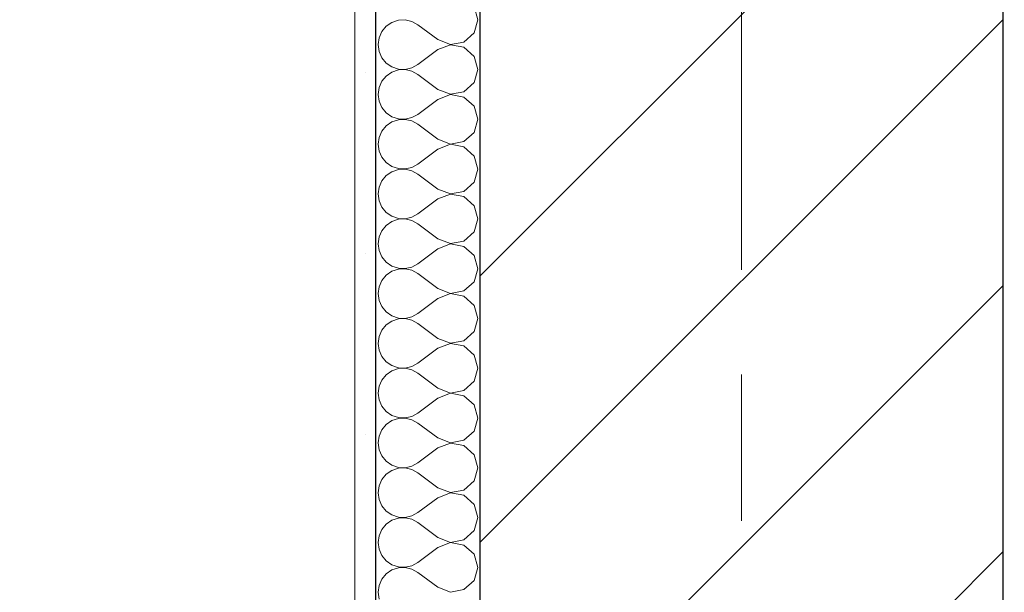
# Model space of a CAD drawing. Header units: millimetres. Extents: x 53458 to 260960, y -123310 to -87533.
# Tile 9 of 256: x 64760 to 65231, y -118071 to -117798. Entities that reach past the tile are written whole.
import ezdxf
from ezdxf.enums import TextEntityAlignment as Align

# ---------------------------------------------------------------- set-up
doc = ezdxf.new("R2010")
doc.units = ezdxf.units.MM
doc.header["$MEASUREMENT"] = 0
doc.linetypes.add('Przerywana podwójnie', pattern=[295, 125, -50, 70, -50])
for name, color, linetype in [('Nowe_A-Balkony', 7, 'Continuous'), ('Nowe_A-Osi', 7, 'Continuous'), ('Nowe_A-Wymiary-Zewnętrzne', 7, 'Continuous'), ('Nowe_A-Ściany-Wewnętrzne', 7, 'Continuous')]:
    doc.layers.add(name, color=color, linetype=linetype)
for name, color, linetype, lineweight in [('Nowe_A-Balkony_Nr_pióra__89', 7, 'Continuous', 13), ('Nowe_A-Osi_Nr_pióra__20', 1, 'Continuous', 13), ('Nowe_A-Osi_Nr_pióra__6', 5, 'Continuous', 13), ('Nowe_A-Wymiary-Zewnętrzne_Nr_pióra__46', 5, 'Continuous', 15), ('Nowe_A-Ściany-Wewnętrzne_Nr_pióra__174', 7, 'Continuous', 5), ('Nowe_A-Ściany-Wewnętrzne_Nr_pióra__27', 7, 'Continuous', 25), ('Nowe_A-Ściany-Wewnętrzne_Nr_pióra__47', 7, 'Continuous', 15)]:
    doc.layers.add(name, color=color, linetype=linetype, lineweight=lineweight)
doc.layers.add('Nowe_A-Wymiary-Zewnętrzne_Nr_pióra__45', color=7, linetype='Continuous', lineweight=15, true_color=0x40a5ff)
doc.layers.add('Nowe_A-Wymiary-Zewnętrzne_Nr_pióra__85', color=7, linetype='Continuous', lineweight=13, true_color=0x80c2ff)
doc.styles.add('STYL_AUTOMATYCZNY_1', font='arial.ttf')
doc.styles.add('STYL_AUTOMATYCZNY_2', font='arial.ttf')
doc.dimstyles.new('STYL_AUTOMATYCZNY__1', dxfattribs={"dimtxt": 125, "dimasz": 47.5, "dimexe": 0.18, "dimexo": 20, "dimgap": 0, "dimtad": 1, "dimtih": 1, "dimtoh": 1, "dimdec": 1, "dimlfac": 0.1, "dimzin": 0, "dimdsep": 46, "dimtxsty": 'STYL_AUTOMATYCZNY_2', "dimblk": 'ARROWHEAD_11', "dimblk1": 'ARROWHEAD_11', "dimblk2": 'ARROWHEAD_11', "dimcen": 0.09, "dimclrd": 256, "dimclre": 256, "dimclrt": 5, "dimadec": 1, "dimazin": 0, "dimtfac": 1, "dimtdec": 4, "dimtmove": 0, "dimatfit": 3, "dimfxl": 0, "dimtolj": 1, "dimtzin": 0, "dimarcsym": 0})
doc.dimstyles.new('STYL_AUTOMATYCZNY__2', dxfattribs={"dimtxt": 125, "dimasz": 47.5, "dimexe": 0.18, "dimexo": 20, "dimgap": 0, "dimtad": 1, "dimdec": 1, "dimlfac": 0.1, "dimzin": 0, "dimdsep": 46, "dimtxsty": 'STYL_AUTOMATYCZNY_2', "dimblk": 'ARROWHEAD_11', "dimblk1": 'ARROWHEAD_11', "dimblk2": 'ARROWHEAD_11', "dimcen": 0.09, "dimclrd": 256, "dimclre": 256, "dimclrt": 5, "dimadec": 1, "dimazin": 0, "dimtfac": 1, "dimtdec": 4, "dimtmove": 0, "dimatfit": 3, "dimfxl": 0, "dimtolj": 1, "dimtzin": 0, "dimarcsym": 0})

# ---------------------------------------------------------------- blocks, each defined once
blk = doc.blocks.new('Strop_2', base_point=(91030.07, -117167.6))
at = {"layer": 'Nowe_A-Balkony_Nr_pióra__89', "color": 7, "linetype": 'Continuous', "lineweight": 13, "flags": 128}
blk.add_lwpolyline([(91030.07, -117167.6), (91030.07, -118877.6), (64980.07, -118877.6), (64980.07, -117167.6)], close=True, dxfattribs=at)
blk = doc.blocks.new('*X257')
at = {"layer": 'Nowe_A-Ściany-Wewnętrzne_Nr_pióra__174', "color": 7, "linetype": 'Continuous', "lineweight": 5}
for p, q in [((64978.88, -117797.62), (64977.1, -117791.36)), ((64940.96, -117797.83), (64937.84, -117798.88)), ((64944.24, -117797.67), (64940.96, -117797.83)), ((64947.44, -117798.41), (64944.24, -117797.67)), ((64950.31, -117800), (64947.44, -117798.41)), ((64977.1, -117803.88), (64978.88, -117797.62)), ((64933.04, -117803.27), (64931.72, -117806.27)), ((64935.14, -117800.74), (64933.04, -117803.27)), ((64937.84, -117798.88), (64935.14, -117800.74)), ((64959.83, -117807.14), (64950.31, -117800)), ((64931.72, -117806.27), (64931.26, -117809.52)), ((64959.83, -117807.14), (64965.91, -117809.48)), ((64972.3, -117808.27), (64977.1, -117803.88)), ((64931.26, -117809.52), (64931.72, -117812.78)), ((64931.72, -117812.78), (64933.04, -117815.78)), ((64959.83, -117811.9), (64950.31, -117819.05)), ((64965.91, -117809.57), (64959.83, -117811.9)), ((64965.91, -117809.48), (64972.3, -117808.27)), ((64972.3, -117810.78), (64965.91, -117809.57)), ((64977.1, -117815.17), (64972.3, -117810.78)), ((64933.04, -117815.78), (64935.14, -117818.31)), ((64978.88, -117821.43), (64977.1, -117815.17)), ((64935.14, -117818.31), (64937.84, -117820.17)), ((64937.84, -117820.17), (64940.96, -117821.22)), ((64940.96, -117821.64), (64937.84, -117822.69)), ((64940.96, -117821.22), (64944.24, -117821.38)), ((64944.24, -117821.48), (64940.96, -117821.64)), ((64944.24, -117821.38), (64947.44, -117820.64)), ((64947.44, -117822.22), (64944.24, -117821.48)), ((64947.44, -117820.64), (64950.31, -117819.05)), ((64950.31, -117823.81), (64947.44, -117822.22)), ((64977.1, -117827.69), (64978.88, -117821.43)), ((64935.14, -117824.55), (64933.04, -117827.07)), ((64937.84, -117822.69), (64935.14, -117824.55)), ((64959.83, -117830.95), (64950.31, -117823.81)), ((64931.72, -117830.08), (64931.26, -117833.33)), ((64933.04, -117827.07), (64931.72, -117830.08)), ((64959.83, -117830.95), (64965.91, -117833.29)), ((64972.3, -117832.08), (64977.1, -117827.69)), ((64931.26, -117833.33), (64931.72, -117836.59)), ((64959.83, -117835.71), (64950.31, -117842.86)), ((64965.91, -117833.38), (64959.83, -117835.71)), ((64965.91, -117833.29), (64972.3, -117832.08)), ((64972.3, -117834.59), (64965.91, -117833.38)), ((64977.1, -117838.98), (64972.3, -117834.59)), ((64931.72, -117836.59), (64933.04, -117839.59)), ((64933.04, -117839.59), (64935.14, -117842.12)), ((64978.88, -117845.24), (64977.1, -117838.98)), ((64935.14, -117842.12), (64937.84, -117843.98)), ((64937.84, -117843.98), (64940.96, -117845.03)), ((64940.96, -117845.45), (64937.84, -117846.49)), ((64940.96, -117845.03), (64944.24, -117845.19)), ((64944.24, -117845.29), (64940.96, -117845.45)), ((64944.24, -117845.19), (64947.44, -117844.45)), ((64947.44, -117846.03), (64944.24, -117845.29)), ((64947.44, -117844.45), (64950.31, -117842.86)), ((64977.1, -117851.5), (64978.88, -117845.24)), ((64935.14, -117848.36), (64933.04, -117850.88)), ((64937.84, -117846.49), (64935.14, -117848.36)), ((64950.31, -117847.62), (64947.44, -117846.03)), ((64959.83, -117854.76), (64950.31, -117847.62)), ((64931.72, -117853.89), (64931.26, -117857.14)), ((64933.04, -117850.88), (64931.72, -117853.89)), ((64959.83, -117854.76), (64965.91, -117857.09)), ((64972.3, -117855.89), (64977.1, -117851.5)), ((64931.26, -117857.14), (64931.72, -117860.4)), ((64959.83, -117859.52), (64950.31, -117866.67)), ((64965.91, -117857.19), (64959.83, -117859.52)), ((64965.91, -117857.09), (64972.3, -117855.89)), ((64972.3, -117858.4), (64965.91, -117857.19)), ((64977.1, -117862.79), (64972.3, -117858.4)), ((64931.72, -117860.4), (64933.04, -117863.4)), ((64933.04, -117863.4), (64935.14, -117865.93)), ((64978.88, -117869.05), (64977.1, -117862.79)), ((64935.14, -117865.93), (64937.84, -117867.79)), ((64937.84, -117867.79), (64940.96, -117868.84)), ((64940.96, -117869.25), (64937.84, -117870.3)), ((64940.96, -117868.84), (64944.24, -117869)), ((64944.24, -117869.1), (64940.96, -117869.25)), ((64944.24, -117869), (64947.44, -117868.26)), ((64947.44, -117869.84), (64944.24, -117869.1)), ((64947.44, -117868.26), (64950.31, -117866.67)), ((64977.1, -117875.31), (64978.88, -117869.05)), ((64935.14, -117872.16), (64933.04, -117874.69)), ((64937.84, -117870.3), (64935.14, -117872.16)), ((64950.31, -117871.43), (64947.44, -117869.84)), ((64959.83, -117878.57), (64950.31, -117871.43)), ((64931.72, -117877.7), (64931.26, -117880.95)), ((64933.04, -117874.69), (64931.72, -117877.7)), ((64959.83, -117878.57), (64965.91, -117880.9)), ((64972.3, -117879.7), (64977.1, -117875.31)), ((64931.26, -117880.95), (64931.72, -117884.21)), ((64959.83, -117883.33), (64950.31, -117890.48)), ((64965.91, -117881), (64959.83, -117883.33)), ((64965.91, -117880.9), (64972.3, -117879.7)), ((64972.3, -117882.21), (64965.91, -117881)), ((64977.1, -117886.6), (64972.3, -117882.21)), ((64931.72, -117884.21), (64933.04, -117887.21)), ((64933.04, -117887.21), (64935.14, -117889.74)), ((64978.88, -117892.86), (64977.1, -117886.6)), ((64935.14, -117889.74), (64937.84, -117891.6)), ((64937.84, -117891.6), (64940.96, -117892.65)), ((64940.96, -117892.65), (64944.24, -117892.81)), ((64944.24, -117892.81), (64947.44, -117892.07)), ((64947.44, -117892.07), (64950.31, -117890.48)), ((64935.14, -117895.97), (64933.04, -117898.5)), ((64937.84, -117894.11), (64935.14, -117895.97)), ((64940.96, -117893.06), (64937.84, -117894.11)), ((64944.24, -117892.91), (64940.96, -117893.06)), ((64947.44, -117893.65), (64944.24, -117892.91)), ((64950.31, -117895.24), (64947.44, -117893.65)), ((64959.83, -117902.38), (64950.31, -117895.24)), ((64977.1, -117899.12), (64978.88, -117892.86)), ((64931.72, -117901.51), (64931.26, -117904.76)), ((64933.04, -117898.5), (64931.72, -117901.51)), ((64972.3, -117903.51), (64977.1, -117899.12)), ((64931.26, -117904.76), (64931.72, -117908.02)), ((64959.83, -117902.38), (64965.91, -117904.71)), ((64965.91, -117904.81), (64959.83, -117907.14)), ((64965.91, -117904.71), (64972.3, -117903.51)), ((64972.3, -117906.02), (64965.91, -117904.81)), ((64977.1, -117910.41), (64972.3, -117906.02)), ((64931.72, -117908.02), (64933.04, -117911.02)), ((64933.04, -117911.02), (64935.14, -117913.55)), ((64959.83, -117907.14), (64950.31, -117914.29)), ((64978.88, -117916.67), (64977.1, -117910.41)), ((64935.14, -117913.55), (64937.84, -117915.41)), ((64937.84, -117915.41), (64940.96, -117916.46)), ((64944.24, -117916.62), (64947.44, -117915.88)), ((64947.44, -117915.88), (64950.31, -117914.29)), ((64935.14, -117919.78), (64933.04, -117922.31)), ((64937.84, -117917.92), (64935.14, -117919.78)), ((64940.96, -117916.87), (64937.84, -117917.92)), ((64940.96, -117916.46), (64944.24, -117916.62)), ((64944.24, -117916.71), (64940.96, -117916.87)), ((64947.44, -117917.46), (64944.24, -117916.71)), ((64950.31, -117919.05), (64947.44, -117917.46)), ((64959.83, -117926.19), (64950.31, -117919.05)), ((64977.1, -117922.93), (64978.88, -117916.67)), ((64931.72, -117925.32), (64931.26, -117928.57)), ((64933.04, -117922.31), (64931.72, -117925.32)), ((64972.3, -117927.31), (64977.1, -117922.93)), ((64931.26, -117928.57), (64931.72, -117931.82)), ((64959.83, -117926.19), (64965.91, -117928.52)), ((64965.91, -117928.62), (64959.83, -117930.95)), ((64965.91, -117928.52), (64972.3, -117927.31)), ((64972.3, -117929.83), (64965.91, -117928.62)), ((64977.1, -117934.22), (64972.3, -117929.83)), ((64931.72, -117931.82), (64933.04, -117934.83)), ((64933.04, -117934.83), (64935.14, -117937.36)), ((64959.83, -117930.95), (64950.31, -117938.1)), ((64978.88, -117940.48), (64977.1, -117934.22)), ((64935.14, -117937.36), (64937.84, -117939.22)), ((64937.84, -117939.22), (64940.96, -117940.27)), ((64944.24, -117940.43), (64947.44, -117939.68)), ((64947.44, -117939.68), (64950.31, -117938.1)), ((64935.14, -117943.59), (64933.04, -117946.12)), ((64937.84, -117941.73), (64935.14, -117943.59)), ((64940.96, -117940.68), (64937.84, -117941.73)), ((64940.96, -117940.27), (64944.24, -117940.43)), ((64944.24, -117940.52), (64940.96, -117940.68)), ((64947.44, -117941.27), (64944.24, -117940.52)), ((64950.31, -117942.86), (64947.44, -117941.27)), ((64959.83, -117950), (64950.31, -117942.86)), ((64977.1, -117946.73), (64978.88, -117940.48)), ((64931.72, -117949.13), (64931.26, -117952.38)), ((64933.04, -117946.12), (64931.72, -117949.13)), ((64972.3, -117951.12), (64977.1, -117946.73)), ((64931.26, -117952.38), (64931.72, -117955.63)), ((64959.83, -117950), (64965.91, -117952.33)), ((64965.91, -117952.43), (64959.83, -117954.76)), ((64965.91, -117952.33), (64972.3, -117951.12)), ((64972.3, -117953.64), (64965.91, -117952.43)), ((64977.1, -117958.03), (64972.3, -117953.64)), ((64931.72, -117955.63), (64933.04, -117958.64)), ((64933.04, -117958.64), (64935.14, -117961.17)), ((64959.83, -117954.76), (64950.31, -117961.9)), ((64978.88, -117964.29), (64977.1, -117958.03)), ((64935.14, -117961.17), (64937.84, -117963.03)), ((64937.84, -117963.03), (64940.96, -117964.08)), ((64947.44, -117963.49), (64950.31, -117961.9)), ((64935.14, -117967.4), (64933.04, -117969.93)), ((64937.84, -117965.54), (64935.14, -117967.4)), ((64940.96, -117964.49), (64937.84, -117965.54)), ((64940.96, -117964.08), (64944.24, -117964.24)), ((64944.24, -117964.33), (64940.96, -117964.49)), ((64944.24, -117964.24), (64947.44, -117963.49)), ((64947.44, -117965.08), (64944.24, -117964.33)), ((64950.31, -117966.67), (64947.44, -117965.08)), ((64959.83, -117973.81), (64950.31, -117966.67)), ((64977.1, -117970.54), (64978.88, -117964.29)), ((64933.04, -117969.93), (64931.72, -117972.94)), ((64972.3, -117974.93), (64977.1, -117970.54)), ((64931.72, -117972.94), (64931.26, -117976.19)), ((64931.26, -117976.19), (64931.72, -117979.44)), ((64959.83, -117973.81), (64965.91, -117976.14)), ((64965.91, -117976.24), (64959.83, -117978.57)), ((64965.91, -117976.14), (64972.3, -117974.93)), ((64972.3, -117977.45), (64965.91, -117976.24)), ((64977.1, -117981.84), (64972.3, -117977.45)), ((64931.72, -117979.44), (64933.04, -117982.45)), ((64959.83, -117978.57), (64950.31, -117985.71)), ((64978.88, -117988.1), (64977.1, -117981.84)), ((64933.04, -117982.45), (64935.14, -117984.98)), ((64935.14, -117984.98), (64937.84, -117986.84)), ((64937.84, -117986.84), (64940.96, -117987.89)), ((64947.44, -117987.3), (64950.31, -117985.71)), ((64935.14, -117991.21), (64933.04, -117993.74)), ((64937.84, -117989.35), (64935.14, -117991.21)), ((64940.96, -117988.3), (64937.84, -117989.35)), ((64940.96, -117987.89), (64944.24, -117988.05)), ((64944.24, -117988.14), (64940.96, -117988.3)), ((64944.24, -117988.05), (64947.44, -117987.3)), ((64947.44, -117988.89), (64944.24, -117988.14)), ((64950.31, -117990.48), (64947.44, -117988.89)), ((64959.83, -117997.62), (64950.31, -117990.48)), ((64977.1, -117994.35), (64978.88, -117988.1)), ((64933.04, -117993.74), (64931.72, -117996.75)), ((64972.3, -117998.74), (64977.1, -117994.35)), ((64931.72, -117996.75), (64931.26, -118000)), ((64931.26, -118000), (64931.72, -118003.25)), ((64959.83, -117997.62), (64965.91, -117999.95)), ((64965.91, -118000.05), (64959.83, -118002.38)), ((64965.91, -117999.95), (64972.3, -117998.74)), ((64972.3, -118001.26), (64965.91, -118000.05)), ((64931.72, -118003.25), (64933.04, -118006.26)), ((64959.83, -118002.38), (64950.31, -118009.52)), ((64977.1, -118005.65), (64972.3, -118001.26)), ((64978.88, -118011.9), (64977.1, -118005.65)), ((64933.04, -118006.26), (64935.14, -118008.79)), ((64935.14, -118008.79), (64937.84, -118010.65)), ((64947.44, -118011.11), (64950.31, -118009.52)), ((64935.14, -118015.02), (64933.04, -118017.55)), ((64937.84, -118013.16), (64935.14, -118015.02)), ((64937.84, -118010.65), (64940.96, -118011.7)), ((64940.96, -118012.11), (64937.84, -118013.16)), ((64940.96, -118011.7), (64944.24, -118011.86)), ((64944.24, -118011.95), (64940.96, -118012.11)), ((64944.24, -118011.86), (64947.44, -118011.11)), ((64947.44, -118012.7), (64944.24, -118011.95)), ((64950.31, -118014.29), (64947.44, -118012.7)), ((64959.83, -118021.43), (64950.31, -118014.29)), ((64977.1, -118018.16), (64978.88, -118011.9)), ((64933.04, -118017.55), (64931.72, -118020.56)), ((64972.3, -118022.55), (64977.1, -118018.16)), ((64931.72, -118020.56), (64931.26, -118023.81)), ((64931.26, -118023.81), (64931.72, -118027.06)), ((64959.83, -118021.43), (64965.91, -118023.76)), ((64965.91, -118023.86), (64959.83, -118026.19)), ((64965.91, -118023.76), (64972.3, -118022.55)), ((64972.3, -118025.07), (64965.91, -118023.86)), ((64931.72, -118027.06), (64933.04, -118030.07)), ((64959.83, -118026.19), (64950.31, -118033.33)), ((64977.1, -118029.46), (64972.3, -118025.07)), ((64933.04, -118030.07), (64935.14, -118032.6)), ((64935.14, -118032.6), (64937.84, -118034.46)), ((64947.44, -118034.92), (64950.31, -118033.33)), ((64978.88, -118035.71), (64977.1, -118029.46)), ((64937.84, -118036.97), (64935.14, -118038.83)), ((64937.84, -118034.46), (64940.96, -118035.51)), ((64940.96, -118035.92), (64937.84, -118036.97)), ((64940.96, -118035.51), (64944.24, -118035.67)), ((64944.24, -118035.76), (64940.96, -118035.92)), ((64944.24, -118035.67), (64947.44, -118034.92)), ((64947.44, -118036.51), (64944.24, -118035.76)), ((64950.31, -118038.1), (64947.44, -118036.51)), ((64959.83, -118045.24), (64950.31, -118038.1)), ((64977.1, -118041.97), (64978.88, -118035.71)), ((64933.04, -118041.36), (64931.72, -118044.37)), ((64935.14, -118038.83), (64933.04, -118041.36)), ((64972.3, -118046.36), (64977.1, -118041.97)), ((64931.72, -118044.37), (64931.26, -118047.62)), ((64931.26, -118047.62), (64931.72, -118050.87)), ((64959.83, -118045.24), (64965.91, -118047.57)), ((64965.91, -118047.67), (64959.83, -118050)), ((64965.91, -118047.57), (64972.3, -118046.36)), ((64972.3, -118048.88), (64965.91, -118047.67)), ((64931.72, -118050.87), (64933.04, -118053.88)), ((64959.83, -118050), (64950.31, -118057.14)), ((64977.1, -118053.27), (64972.3, -118048.88)), ((64933.04, -118053.88), (64935.14, -118056.41)), ((64935.14, -118056.41), (64937.84, -118058.27)), ((64947.44, -118058.73), (64950.31, -118057.14)), ((64978.88, -118059.52), (64977.1, -118053.27)), ((64937.84, -118060.78), (64935.14, -118062.64)), ((64937.84, -118058.27), (64940.96, -118059.32)), ((64940.96, -118059.73), (64937.84, -118060.78)), ((64940.96, -118059.32), (64944.24, -118059.48)), ((64944.24, -118059.57), (64940.96, -118059.73)), ((64944.24, -118059.48), (64947.44, -118058.73)), ((64947.44, -118060.32), (64944.24, -118059.57)), ((64950.31, -118061.9), (64947.44, -118060.32)), ((64959.83, -118069.05), (64950.31, -118061.9)), ((64977.1, -118065.78), (64978.88, -118059.52)), ((64933.04, -118065.17), (64931.72, -118068.18)), ((64935.14, -118062.64), (64933.04, -118065.17)), ((64972.3, -118070.17), (64977.1, -118065.78)), ((64931.72, -118068.18), (64931.26, -118071.43)), ((64931.26, -118071.43), (64931.72, -118074.68)), ((64959.83, -118069.05), (64965.91, -118071.38)), ((64965.91, -118071.38), (64972.3, -118070.17))]:
    blk.add_line(p, q, dxfattribs=at)
blk = doc.blocks.new('Ściana_53', base_point=(65105.07, -117042.6))
at = {"layer": 'Nowe_A-Ściany-Wewnętrzne', "linetype": 'Continuous', "lineweight": 0, "true_color": 0x000000}
h = blk.add_hatch(dxfattribs=at)
h.set_pattern_fill('Tynk', color=18, style=0, pattern_type=2)
h.set_pattern_definition([(0, (0, 0), (0, 86.60254), [0, -50]), (0, (25, 43.3), (0, 86.60254), [0, -50])])
h.paths.add_polyline_path([(64930.07, -118877.6), (64930.07, -117377.6), (64920.07, -117377.6), (64920.07, -118877.6)])
h = blk.add_hatch(dxfattribs=at)
h.set_pattern_fill('Bloczki_ceramiczne', color=18, style=0, pattern_type=2)
h.set_pattern_definition([(45, (0, 0), (-63.63961, 63.63961), [])])
h.paths.add_polyline_path([(65230.07, -118877.6), (65230.07, -117377.6), (64980.07, -117377.6), (64980.07, -118877.6)])
at = {"layer": 'Nowe_A-Ściany-Wewnętrzne_Nr_pióra__27', "color": 7, "linetype": 'Continuous', "lineweight": 25}
for p, q in [((64930.07, -118877.6), (64930.07, -117377.6)), ((64980.07, -118877.6), (64980.07, -117377.6)), ((65230.07, -118877.6), (65230.07, -117377.6))]:
    blk.add_line(p, q, dxfattribs=at)
at = {"layer": 'Nowe_A-Ściany-Wewnętrzne_Nr_pióra__47', "color": 7, "linetype": 'Continuous', "lineweight": 15, "flags": 128}
blk.add_lwpolyline([(64920.07, -117377.6), (64920.07, -118877.6)], dxfattribs=at)
at = {"layer": 'Nowe_A-Ściany-Wewnętrzne', "color": 7, "lineweight": 25}
blk.add_blockref('*X257', (0, 0), dxfattribs=at)
blk = doc.blocks.new('Standardowy znacznik osi')
at = {"layer": 'Nowe_A-Osi_Nr_pióra__20', "color": 1, "linetype": 'Przerywana podwójnie', "lineweight": 13}
blk.add_line((23209.82, 0), (24209.82, 0), dxfattribs=at)
at = {"layer": 'Nowe_A-Osi_Nr_pióra__6', "color": 5, "lineweight": 13, "style": 'STYL_AUTOMATYCZNY_1'}
blk.add_attdef('AC_MarkerText_1', text='', height=400, rotation=90, dxfattribs=at).set_placement((-666.43, -91.43), align=Align.TOP_CENTER)
blk = doc.blocks.new('*D570')
at = {"layer": 'Nowe_A-Wymiary-Zewnętrzne_Nr_pióra__45', "linetype": 'Continuous', "lineweight": 15, "true_color": 0x40a5ff}
for points in [[(63078.58, -117377.6), (63079.53, -117382.38), (63082.24, -117386.44), (63086.3, -117389.15), (63091.08, -117390.1), (63095.87, -117389.15), (63099.92, -117386.44), (63102.63, -117382.38), (63103.58, -117377.6), (63102.63, -117372.81), (63099.92, -117368.76), (63095.87, -117366.05), (63091.08, -117365.1), (63086.3, -117366.05), (63082.24, -117368.76), (63079.53, -117372.81)], [(63078.58, -118877.6), (63079.53, -118882.38), (63082.24, -118886.44), (63086.3, -118889.15), (63091.08, -118890.1), (63095.87, -118889.15), (63099.92, -118886.44), (63102.63, -118882.38), (63103.58, -118877.6), (63102.63, -118872.81), (63099.92, -118868.76), (63095.87, -118866.05), (63091.08, -118865.1), (63086.3, -118866.05), (63082.24, -118868.76), (63079.53, -118872.81)]]:
    blk.add_hatch(color=161, dxfattribs=at).paths.add_polyline_path(points)
at = {"layer": 'Nowe_A-Wymiary-Zewnętrzne_Nr_pióra__45', "color": 161, "linetype": 'Continuous', "lineweight": 15, "true_color": 0x40a5ff}
for centre in [(63091.08, -117377.6), (63091.08, -118877.6)]:
    blk.add_circle(centre, 12.5, dxfattribs=at)
at = {"layer": 'Nowe_A-Wymiary-Zewnętrzne_Nr_pióra__85', "color": 151, "linetype": 'Continuous', "lineweight": 13, "true_color": 0x80c2ff}
for p, q in [((63078.58, -117377.6), (63044.21, -117377.6)), ((63137.96, -117377.6), (63103.58, -117377.6)), ((63091.08, -118865.1), (63091.08, -117390.1)), ((63078.58, -118877.6), (63044.21, -118877.6)), ((63137.96, -118877.6), (63103.58, -118877.6)), ((63091.08, -118902.6), (63091.08, -118890.1))]:
    blk.add_line(p, q, dxfattribs=at)
at = {"layer": 'Nowe_A-Wymiary-Zewnętrzne_Nr_pióra__46', "color": 5, "lineweight": 15, "char_height": 125, "attachment_point": 7, "rotation": 90, "style": 'STYL_AUTOMATYCZNY_2'}
for s, insert in [('\\A1;{\\pql;\\fArial|b0|i0|c238|p0;\\W1.000000;33,5}', (63066.08, -117723.75)), ('\\A1;{\\pql;\\fArial|b0|i0|c238|p0;\\W1.000000;150,0}', (63066.08, -118508.92))]:
    blk.add_mtext(s, dxfattribs=dict(at, insert=insert))
blk = doc.blocks.new('ARROWHEAD_11')
at = {"color": 0, "linetype": 'Continuous', "lineweight": 0}
blk.add_line((0, 0), (-1, 0), dxfattribs=at)
at = {"color": 0, "linetype": 'Continuous', "lineweight": 0, "const_width": 0.25, "flags": 128}
blk.add_lwpolyline([(-0.125, 0, 1), (0.125, 0, 1)], format="xyb", close=True, dxfattribs=at)
blk = doc.blocks.new('*D627')
at = {"layer": 'Nowe_A-Wymiary-Zewnętrzne_Nr_pióra__45', "linetype": 'Continuous', "lineweight": 15, "true_color": 0x40a5ff}
for points in [[(93176.56, -117377.6), (93177.51, -117382.38), (93180.22, -117386.44), (93184.28, -117389.15), (93189.06, -117390.1), (93193.84, -117389.15), (93197.9, -117386.44), (93200.61, -117382.38), (93201.56, -117377.6), (93200.61, -117372.81), (93197.9, -117368.76), (93193.84, -117366.05), (93189.06, -117365.1), (93184.28, -117366.05), (93180.22, -117368.76), (93177.51, -117372.81)], [(93176.56, -118877.6), (93177.51, -118882.38), (93180.22, -118886.44), (93184.28, -118889.15), (93189.06, -118890.1), (93193.84, -118889.15), (93197.9, -118886.44), (93200.61, -118882.38), (93201.56, -118877.6), (93200.61, -118872.81), (93197.9, -118868.76), (93193.84, -118866.05), (93189.06, -118865.1), (93184.28, -118866.05), (93180.22, -118868.76), (93177.51, -118872.81)]]:
    blk.add_hatch(color=161, dxfattribs=at).paths.add_polyline_path(points)
at = {"layer": 'Nowe_A-Wymiary-Zewnętrzne_Nr_pióra__45', "color": 161, "linetype": 'Continuous', "lineweight": 15, "true_color": 0x40a5ff}
for centre in [(93189.06, -117377.6), (93189.06, -118877.6)]:
    blk.add_circle(centre, 12.5, dxfattribs=at)
at = {"layer": 'Nowe_A-Wymiary-Zewnętrzne_Nr_pióra__85', "color": 151, "linetype": 'Continuous', "lineweight": 13, "true_color": 0x80c2ff}
for p, q in [((93176.56, -117377.6), (93142.19, -117377.6)), ((93235.94, -117377.6), (93201.56, -117377.6)), ((93189.06, -118865.1), (93189.06, -117390.1)), ((93176.56, -118877.6), (93142.19, -118877.6)), ((93235.94, -118877.6), (93201.56, -118877.6)), ((93189.06, -118902.6), (93189.06, -118890.1))]:
    blk.add_line(p, q, dxfattribs=at)
at = {"layer": 'Nowe_A-Wymiary-Zewnętrzne_Nr_pióra__46', "color": 5, "lineweight": 15, "char_height": 125, "attachment_point": 7, "rotation": 90, "style": 'STYL_AUTOMATYCZNY_2'}
for s, insert in [('\\A1;{\\pql;\\fArial|b0|i0|c238|p0;\\W1.000000;33,5}', (93164.06, -117723.75)), ('\\A1;{\\pql;\\fArial|b0|i0|c238|p0;\\W1.000000;150,0}', (93164.06, -118508.92))]:
    blk.add_mtext(s, dxfattribs=dict(at, insert=insert))
blk = doc.blocks.new('*D650')
at = {"layer": 'Nowe_A-Wymiary-Zewnętrzne_Nr_pióra__45', "linetype": 'Continuous', "lineweight": 15, "true_color": 0x40a5ff}
for points in [[(64757.57, -120280.83), (64758.52, -120285.62), (64761.23, -120289.67), (64765.29, -120292.38), (64770.07, -120293.33), (64774.86, -120292.38), (64778.91, -120289.67), (64781.62, -120285.62), (64782.57, -120280.83), (64781.62, -120276.05), (64778.91, -120271.99), (64774.86, -120269.29), (64770.07, -120268.33), (64765.29, -120269.29), (64761.23, -120271.99), (64758.52, -120276.05)], [(65092.57, -120280.83), (65093.52, -120285.62), (65096.23, -120289.67), (65100.29, -120292.38), (65105.07, -120293.33), (65109.86, -120292.38), (65113.91, -120289.67), (65116.62, -120285.62), (65117.57, -120280.83), (65116.62, -120276.05), (65113.91, -120271.99), (65109.86, -120269.29), (65105.07, -120268.33), (65100.29, -120269.29), (65096.23, -120271.99), (65093.52, -120276.05)]]:
    blk.add_hatch(color=161, dxfattribs=at).paths.add_polyline_path(points)
at = {"layer": 'Nowe_A-Wymiary-Zewnętrzne_Nr_pióra__45', "color": 161, "linetype": 'Continuous', "lineweight": 15, "true_color": 0x40a5ff}
for centre in [(64770.07, -120280.83), (65105.07, -120280.83)]:
    blk.add_circle(centre, 12.5, dxfattribs=at)
at = {"layer": 'Nowe_A-Wymiary-Zewnętrzne_Nr_pióra__85', "color": 151, "linetype": 'Continuous', "lineweight": 13, "true_color": 0x80c2ff}
for p, q in [((64770.07, -120268.33), (64770.07, -120233.96)), ((65105.07, -120268.33), (65105.07, -120233.96)), ((64745.07, -120280.83), (64757.57, -120280.83)), ((64782.57, -120280.83), (65092.57, -120280.83)), ((64770.07, -120327.71), (64770.07, -120293.33)), ((65105.07, -120327.71), (65105.07, -120293.33))]:
    blk.add_line(p, q, dxfattribs=at)
at = {"layer": 'Nowe_A-Wymiary-Zewnętrzne_Nr_pióra__46', "color": 5, "lineweight": 15, "insert": (64423.92, -120255.83), "char_height": 125, "attachment_point": 7, "style": 'STYL_AUTOMATYCZNY_2'}
blk.add_mtext('\\A1;{\\pql;\\fArial|b0|i0|c238|p0;\\W1.000000;33,5}', dxfattribs=at)
blk = doc.blocks.new('*D651')
at = {"layer": 'Nowe_A-Wymiary-Zewnętrzne_Nr_pióra__45', "linetype": 'Continuous', "lineweight": 15, "true_color": 0x40a5ff}
for points in [[(65092.57, -120280.83), (65093.52, -120285.62), (65096.23, -120289.67), (65100.29, -120292.38), (65105.07, -120293.33), (65109.86, -120292.38), (65113.91, -120289.67), (65116.62, -120285.62), (65117.57, -120280.83), (65116.62, -120276.05), (65113.91, -120271.99), (65109.86, -120269.29), (65105.07, -120268.33), (65100.29, -120269.29), (65096.23, -120271.99), (65093.52, -120276.05)], [(70492.57, -120280.83), (70493.52, -120285.62), (70496.23, -120289.67), (70500.29, -120292.38), (70505.07, -120293.33), (70509.86, -120292.38), (70513.91, -120289.67), (70516.62, -120285.62), (70517.57, -120280.83), (70516.62, -120276.05), (70513.91, -120271.99), (70509.86, -120269.29), (70505.07, -120268.33), (70500.29, -120269.29), (70496.23, -120271.99), (70493.52, -120276.05)]]:
    blk.add_hatch(color=161, dxfattribs=at).paths.add_polyline_path(points)
at = {"layer": 'Nowe_A-Wymiary-Zewnętrzne_Nr_pióra__45', "color": 161, "linetype": 'Continuous', "lineweight": 15, "true_color": 0x40a5ff}
for centre in [(65105.07, -120280.83), (70505.07, -120280.83)]:
    blk.add_circle(centre, 12.5, dxfattribs=at)
at = {"layer": 'Nowe_A-Wymiary-Zewnętrzne_Nr_pióra__85', "color": 151, "linetype": 'Continuous', "lineweight": 13, "true_color": 0x80c2ff}
for p, q in [((65105.07, -120268.33), (65105.07, -120233.96)), ((70505.07, -120268.33), (70505.07, -120233.96)), ((65117.57, -120280.83), (70492.57, -120280.83)), ((65105.07, -120327.71), (65105.07, -120293.33)), ((70505.07, -120327.71), (70505.07, -120293.33))]:
    blk.add_line(p, q, dxfattribs=at)
at = {"layer": 'Nowe_A-Wymiary-Zewnętrzne_Nr_pióra__46', "color": 5, "lineweight": 15, "insert": (67590.58, -120255.83), "char_height": 125, "attachment_point": 7, "style": 'STYL_AUTOMATYCZNY_2'}
blk.add_mtext('\\A1;{\\pql;\\fArial|b0|i0|c238|p0;\\W1.000000;540,0}', dxfattribs=at)
blk = doc.blocks.new('*D658')
at = {"layer": 'Nowe_A-Wymiary-Zewnętrzne_Nr_pióra__45', "linetype": 'Continuous', "lineweight": 15, "true_color": 0x40a5ff}
for points in [[(64757.57, -120980.08), (64758.52, -120984.86), (64761.23, -120988.91), (64765.29, -120991.62), (64770.07, -120992.58), (64774.86, -120991.62), (64778.91, -120988.91), (64781.62, -120984.86), (64782.57, -120980.08), (64781.62, -120975.29), (64778.91, -120971.24), (64774.86, -120968.53), (64770.07, -120967.58), (64765.29, -120968.53), (64761.23, -120971.24), (64758.52, -120975.29)], [(91227.57, -120980.08), (91228.52, -120984.86), (91231.23, -120988.91), (91235.29, -120991.62), (91240.07, -120992.58), (91244.86, -120991.62), (91248.91, -120988.91), (91251.62, -120984.86), (91252.57, -120980.08), (91251.62, -120975.29), (91248.91, -120971.24), (91244.86, -120968.53), (91240.07, -120967.58), (91235.29, -120968.53), (91231.23, -120971.24), (91228.52, -120975.29)]]:
    blk.add_hatch(color=161, dxfattribs=at).paths.add_polyline_path(points)
at = {"layer": 'Nowe_A-Wymiary-Zewnętrzne_Nr_pióra__45', "color": 161, "linetype": 'Continuous', "lineweight": 15, "true_color": 0x40a5ff}
for centre in [(64770.07, -120980.08), (91240.07, -120980.08)]:
    blk.add_circle(centre, 12.5, dxfattribs=at)
at = {"layer": 'Nowe_A-Wymiary-Zewnętrzne_Nr_pióra__85', "color": 151, "linetype": 'Continuous', "lineweight": 13, "true_color": 0x80c2ff}
for p, q in [((64770.07, -120967.58), (64770.07, -120933.2)), ((91240.07, -120967.58), (91240.07, -120933.2)), ((64745.07, -120980.08), (64757.57, -120980.08)), ((64782.57, -120980.08), (91227.57, -120980.08)), ((91252.57, -120980.08), (91265.07, -120980.08)), ((64770.07, -121026.95), (64770.07, -120992.58)), ((91240.07, -121026.95), (91240.07, -120992.58))]:
    blk.add_line(p, q, dxfattribs=at)
at = {"layer": 'Nowe_A-Wymiary-Zewnętrzne_Nr_pióra__46', "color": 5, "lineweight": 15, "insert": (77719.09, -120955.08), "char_height": 125, "attachment_point": 7, "style": 'STYL_AUTOMATYCZNY_2'}
blk.add_mtext('\\A1;{\\pql;\\fArial|b0|i0|c238|p0;\\W1.000000;2\xa0647,0}', dxfattribs=at)
blk = doc.blocks.new('*D659')
at = {"layer": 'Nowe_A-Wymiary-Zewnętrzne_Nr_pióra__45', "linetype": 'Continuous', "lineweight": 15, "true_color": 0x40a5ff}
for points in [[(64757.57, -120747), (64758.52, -120751.78), (64761.23, -120755.83), (64765.29, -120758.54), (64770.07, -120759.5), (64774.86, -120758.54), (64778.91, -120755.83), (64781.62, -120751.78), (64782.57, -120747), (64781.62, -120742.21), (64778.91, -120738.16), (64774.86, -120735.45), (64770.07, -120734.5), (64765.29, -120735.45), (64761.23, -120738.16), (64758.52, -120742.21)], [(64907.57, -120747), (64908.52, -120751.78), (64911.23, -120755.83), (64915.29, -120758.54), (64920.07, -120759.5), (64924.86, -120758.54), (64928.91, -120755.83), (64931.62, -120751.78), (64932.57, -120747), (64931.62, -120742.21), (64928.91, -120738.16), (64924.86, -120735.45), (64920.07, -120734.5), (64915.29, -120735.45), (64911.23, -120738.16), (64908.52, -120742.21)]]:
    blk.add_hatch(color=161, dxfattribs=at).paths.add_polyline_path(points)
at = {"layer": 'Nowe_A-Wymiary-Zewnętrzne_Nr_pióra__45', "color": 161, "linetype": 'Continuous', "lineweight": 15, "true_color": 0x40a5ff}
for centre in [(64770.07, -120747), (64920.07, -120747)]:
    blk.add_circle(centre, 12.5, dxfattribs=at)
at = {"layer": 'Nowe_A-Wymiary-Zewnętrzne_Nr_pióra__85', "color": 151, "linetype": 'Continuous', "lineweight": 13, "true_color": 0x80c2ff}
for p, q in [((64770.07, -120734.5), (64770.07, -120700.12)), ((64920.07, -120734.5), (64920.07, -120700.12)), ((64745.07, -120747), (64757.57, -120747)), ((64782.57, -120747), (64907.57, -120747)), ((64770.07, -120793.87), (64770.07, -120759.5)), ((64920.07, -120793.87), (64920.07, -120759.5))]:
    blk.add_line(p, q, dxfattribs=at)
at = {"layer": 'Nowe_A-Wymiary-Zewnętrzne_Nr_pióra__46', "color": 5, "lineweight": 15, "insert": (64423.92, -120722), "char_height": 125, "attachment_point": 7, "style": 'STYL_AUTOMATYCZNY_2'}
blk.add_mtext('\\A1;{\\pql;\\fArial|b0|i0|c238|p0;\\W1.000000;15,0}', dxfattribs=at)
blk = doc.blocks.new('*D660')
at = {"layer": 'Nowe_A-Wymiary-Zewnętrzne_Nr_pióra__45', "linetype": 'Continuous', "lineweight": 15, "true_color": 0x40a5ff}
for points in [[(64907.57, -120747), (64908.52, -120751.78), (64911.23, -120755.83), (64915.29, -120758.54), (64920.07, -120759.5), (64924.86, -120758.54), (64928.91, -120755.83), (64931.62, -120751.78), (64932.57, -120747), (64931.62, -120742.21), (64928.91, -120738.16), (64924.86, -120735.45), (64920.07, -120734.5), (64915.29, -120735.45), (64911.23, -120738.16), (64908.52, -120742.21)], [(65277.57, -120747), (65278.52, -120751.78), (65281.23, -120755.83), (65285.29, -120758.54), (65290.07, -120759.5), (65294.86, -120758.54), (65298.91, -120755.83), (65301.62, -120751.78), (65302.57, -120747), (65301.62, -120742.21), (65298.91, -120738.16), (65294.86, -120735.45), (65290.07, -120734.5), (65285.29, -120735.45), (65281.23, -120738.16), (65278.52, -120742.21)]]:
    blk.add_hatch(color=161, dxfattribs=at).paths.add_polyline_path(points)
at = {"layer": 'Nowe_A-Wymiary-Zewnętrzne_Nr_pióra__45', "color": 161, "linetype": 'Continuous', "lineweight": 15, "true_color": 0x40a5ff}
for centre in [(64920.07, -120747), (65290.07, -120747)]:
    blk.add_circle(centre, 12.5, dxfattribs=at)
at = {"layer": 'Nowe_A-Wymiary-Zewnętrzne_Nr_pióra__85', "color": 151, "linetype": 'Continuous', "lineweight": 13, "true_color": 0x80c2ff}
for p, q in [((64920.07, -120734.5), (64920.07, -120700.12)), ((65290.07, -120734.5), (65290.07, -120700.12)), ((64932.57, -120747), (65277.57, -120747)), ((64920.07, -120793.87), (64920.07, -120759.5)), ((65290.07, -120793.87), (65290.07, -120759.5))]:
    blk.add_line(p, q, dxfattribs=at)
at = {"layer": 'Nowe_A-Wymiary-Zewnętrzne_Nr_pióra__46', "color": 5, "lineweight": 15, "insert": (64938.25, -120722), "char_height": 125, "attachment_point": 7, "style": 'STYL_AUTOMATYCZNY_2'}
blk.add_mtext('\\A1;{\\pql;\\fArial|b0|i0|c238|p0;\\W1.000000;37,0}', dxfattribs=at)
blk = doc.blocks.new('*D680')
at = {"layer": 'Nowe_A-Wymiary-Zewnętrzne_Nr_pióra__45', "linetype": 'Continuous', "lineweight": 15, "true_color": 0x40a5ff}
for points in [[(64757.57, -120513.91), (64758.52, -120518.7), (64761.23, -120522.75), (64765.29, -120525.46), (64770.07, -120526.41), (64774.86, -120525.46), (64778.91, -120522.75), (64781.62, -120518.7), (64782.57, -120513.91), (64781.62, -120509.13), (64778.91, -120505.08), (64774.86, -120502.37), (64770.07, -120501.41), (64765.29, -120502.37), (64761.23, -120505.08), (64758.52, -120509.13)], [(65227.57, -120513.91), (65228.52, -120518.7), (65231.23, -120522.75), (65235.29, -120525.46), (65240.07, -120526.41), (65244.86, -120525.46), (65248.91, -120522.75), (65251.62, -120518.7), (65252.57, -120513.91), (65251.62, -120509.13), (65248.91, -120505.08), (65244.86, -120502.37), (65240.07, -120501.41), (65235.29, -120502.37), (65231.23, -120505.08), (65228.52, -120509.13)]]:
    blk.add_hatch(color=161, dxfattribs=at).paths.add_polyline_path(points)
at = {"layer": 'Nowe_A-Wymiary-Zewnętrzne_Nr_pióra__45', "color": 161, "linetype": 'Continuous', "lineweight": 15, "true_color": 0x40a5ff}
for centre in [(64770.07, -120513.91), (65240.07, -120513.91)]:
    blk.add_circle(centre, 12.5, dxfattribs=at)
at = {"layer": 'Nowe_A-Wymiary-Zewnętrzne_Nr_pióra__85', "color": 151, "linetype": 'Continuous', "lineweight": 13, "true_color": 0x80c2ff}
for p, q in [((64770.07, -120501.41), (64770.07, -120467.04)), ((65240.07, -120501.41), (65240.07, -120467.04)), ((64745.07, -120513.91), (64757.57, -120513.91)), ((64782.57, -120513.91), (65227.57, -120513.91)), ((64770.07, -120560.79), (64770.07, -120526.41)), ((65240.07, -120560.79), (65240.07, -120526.41))]:
    blk.add_line(p, q, dxfattribs=at)
at = {"layer": 'Nowe_A-Wymiary-Zewnętrzne_Nr_pióra__46', "color": 5, "lineweight": 15, "insert": (64838.25, -120488.91), "char_height": 125, "attachment_point": 7, "style": 'STYL_AUTOMATYCZNY_2'}
blk.add_mtext('\\A1;{\\pql;\\fArial|b0|i0|c238|p0;\\W1.000000;47,0}', dxfattribs=at)
blk = doc.blocks.new('*D681')
at = {"layer": 'Nowe_A-Wymiary-Zewnętrzne_Nr_pióra__45', "linetype": 'Continuous', "lineweight": 15, "true_color": 0x40a5ff}
for points in [[(65227.57, -120513.91), (65228.52, -120518.7), (65231.23, -120522.75), (65235.29, -120525.46), (65240.07, -120526.41), (65244.86, -120525.46), (65248.91, -120522.75), (65251.62, -120518.7), (65252.57, -120513.91), (65251.62, -120509.13), (65248.91, -120505.08), (65244.86, -120502.37), (65240.07, -120501.41), (65235.29, -120502.37), (65231.23, -120505.08), (65228.52, -120509.13)], [(71857.57, -120513.91), (71858.52, -120518.7), (71861.23, -120522.75), (71865.29, -120525.46), (71870.07, -120526.41), (71874.86, -120525.46), (71878.91, -120522.75), (71881.62, -120518.7), (71882.57, -120513.91), (71881.62, -120509.13), (71878.91, -120505.08), (71874.86, -120502.37), (71870.07, -120501.41), (71865.29, -120502.37), (71861.23, -120505.08), (71858.52, -120509.13)]]:
    blk.add_hatch(color=161, dxfattribs=at).paths.add_polyline_path(points)
at = {"layer": 'Nowe_A-Wymiary-Zewnętrzne_Nr_pióra__45', "color": 161, "linetype": 'Continuous', "lineweight": 15, "true_color": 0x40a5ff}
for centre in [(65240.07, -120513.91), (71870.07, -120513.91)]:
    blk.add_circle(centre, 12.5, dxfattribs=at)
at = {"layer": 'Nowe_A-Wymiary-Zewnętrzne_Nr_pióra__85', "color": 151, "linetype": 'Continuous', "lineweight": 13, "true_color": 0x80c2ff}
for p, q in [((65240.07, -120501.41), (65240.07, -120467.04)), ((71870.07, -120501.41), (71870.07, -120467.04)), ((65252.57, -120513.91), (71857.57, -120513.91)), ((65240.07, -120560.79), (65240.07, -120526.41)), ((71870.07, -120560.79), (71870.07, -120526.41))]:
    blk.add_line(p, q, dxfattribs=at)
at = {"layer": 'Nowe_A-Wymiary-Zewnętrzne_Nr_pióra__46', "color": 5, "lineweight": 15, "char_height": 125, "attachment_point": 7, "style": 'STYL_AUTOMATYCZNY_2'}
for s, insert in [('\\A1;{\\pql;\\fArial|b0|i0|c238|p0;\\W1.000000;663,0}', (68173.75, -120488.91)), ('\\A1;{\\pql;\\fArial|b0|i0|c238|p0;\\W1.000000;27,0}', (71523.92, -120488.91))]:
    blk.add_mtext(s, dxfattribs=dict(at, insert=insert))

msp = doc.modelspace()

# ---------------------------------------------------------------- block references
at = {"layer": 'Nowe_A-Balkony', "color": 7, "linetype": 'Continuous', "lineweight": 13}
msp.add_blockref('Strop_2', (91030.07, -117167.6), dxfattribs=at)
at = {"layer": 'Nowe_A-Osi', "color": 8, "linetype": 'Continuous', "lineweight": 13, "xscale": -1, "zscale": 1000, "rotation": 90}
msp.add_blockref('Standardowy znacznik osi', (65105.07, -94582.48), dxfattribs=at)
at = {"layer": 'Nowe_A-Ściany-Wewnętrzne', "color": 7, "lineweight": 25}
msp.add_blockref('Ściana_53', (65105.07, -117042.6), dxfattribs=at)

# ---------------------------------------------------------------- dimensions: what is measured, and where the dimension line sits
at = {"layer": 'Nowe_A-Wymiary-Zewnętrzne', "color": 151, "linetype": 'Continuous', "lineweight": 13, "true_color": 0x80c2ff}
for base, p1, p2, picture, middle in [((65105.07, -120280.83), (64770.07, -98707.6), (65105.07, -94582.48), '*D650', (64585.74, -120193.33)), ((70505.07, -120280.83), (65105.07, -94582.48), (70505.07, -94582.48), '*D651', (67799.96, -120193.33)), ((64920.07, -120747), (64770.07, -98707.6), (64920.07, -117377.6), '*D659', (64585.74, -120659.5)), ((91240.07, -120980.08), (64770.07, -98707.6), (91240.07, -98707.6), '*D658', (78000.21, -120892.58)), ((65240.07, -120513.91), (64770.07, -98707.6), (65240.07, -108042.6), '*D680', (65000.07, -120426.41)), ((71870.07, -120513.91), (65240.07, -108042.6), (71870.07, -113292.6), '*D681', (68383.14, -120426.41)), ((65290.07, -120747), (64920.07, -117377.6), (65290.07, -117377.6), '*D660', (65100.07, -120659.5))]:
    dim = msp.add_linear_dim(base=base, p1=p1, p2=p2, dimstyle='STYL_AUTOMATYCZNY__1', dxfattribs=at)
    dim.commit()
    dim.dimension.update_dxf_attribs({"geometry": picture, "text_midpoint": middle, "dimtype": 160})
for base, picture, middle in [((63091.08, -117377.6), '*D570', (63003.58, -118299.53)), ((93189.06, -117377.6), '*D627', (93101.56, -118299.53))]:
    dim = msp.add_linear_dim(base=base, p1=(64920.07, -118877.6), p2=(64770.07, -117377.6), angle=90, dimstyle='STYL_AUTOMATYCZNY__2', dxfattribs=at)
    dim.commit()
    dim.dimension.update_dxf_attribs({"geometry": picture, "text_midpoint": middle, "dimtype": 160, "text_rotation": 90})

doc.saveas('drawing.dxf')
